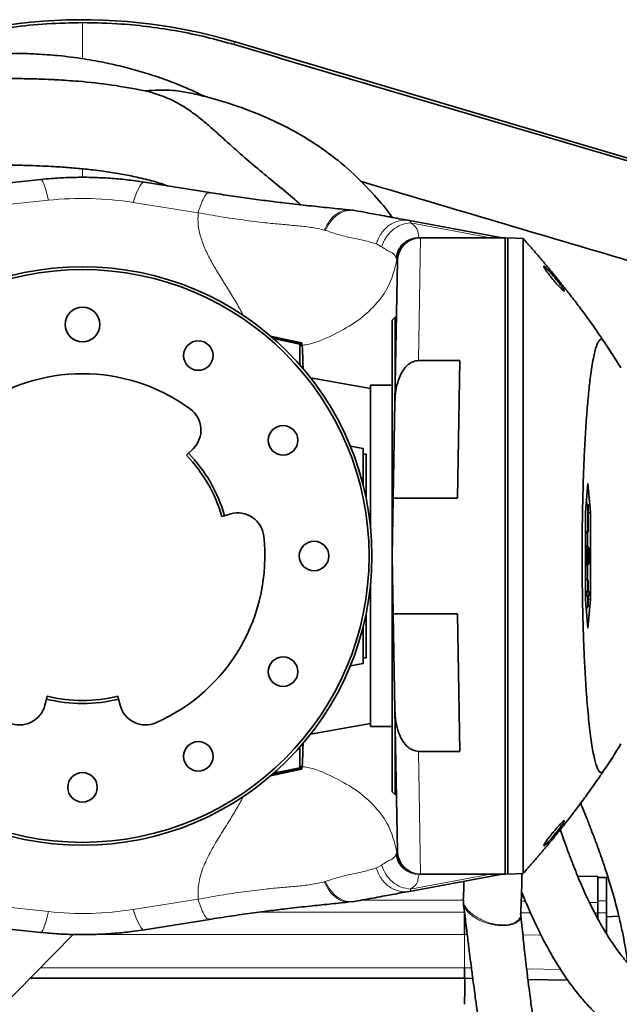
# Model space of a CAD drawing. Header units: millimetres. Extents: x 0 to 11920, y 0 to 8400.
# Tile 11 of 61: x 3173 to 3380, y 3867 to 4207. Entities that reach past the tile are written whole.
import ezdxf

# ---------------------------------------------------------------- set-up
doc = ezdxf.new("R2010")
doc.units = ezdxf.units.MM
doc.header["$LTSCALE"] = 20

msp = doc.modelspace()

# ---------------------------------------------------------------- linework, layer by layer
at = {"color": 8, "linetype": 'Continuous', "lineweight": 18}
for p, q in [((3247.42, 4199.33), (3247.13, 4198.36)), ((3194.71, 4152.48), (3194.71, 4155.42)), ((3182.9, 4144.55), (3164.7, 4142.62)), ((3234.64, 4140.26), (3212.21, 4143.8)), ((3335.13, 4131.71), (3307.98, 4136.75)), ((3278.56, 4134.14), (3278.25, 4134.24)), ((3298.03, 4128.49), (3296.25, 4129.45)), ((3311.5, 4131.58), (3310.81, 4089.13)), ((3311.01, 4131.71), (3311.13, 4131.58)), ((3312.54, 4131.71), (3335.13, 4131.71)), ((3303.19, 4124.32), (3302.97, 4124.77)), ((3270.38, 4095.31), (3259.68, 4097.6)), ((3260.3, 4097.08), (3260.3, 4097.26)), ((3310.81, 3954.04), (3311.5, 3911.58)), ((3259.68, 3945.56), (3270.38, 3947.85)), ((3260.3, 3946.09), (3260.3, 3945.9)), ((3302.97, 3918.39), (3303.19, 3918.84)), ((3296.25, 3913.71), (3298.03, 3914.68)), ((3307.98, 3906.42), (3335.13, 3911.45)), ((3311.13, 3911.58), (3311.01, 3911.45)), ((3335.13, 3911.45), (3312.54, 3911.45)), ((3278.25, 3908.92), (3278.56, 3909.02)), ((3212.21, 3899.37), (3234.64, 3902.9)), ((3326.29, 3902.58), (3291.15, 3902.58)), ((3347.74, 3902.22), (3346.28, 3902.24)), ((3372.71, 3901.78), (3369.82, 3901.83)), ((3372.71, 3902.39), (3375.71, 3902.39)), ((3164.7, 3900.54), (3182.9, 3898.62)), ((3255.6, 3898.42), (3326.71, 3898.42)), ((3346.12, 3898.26), (3349.47, 3898.23)), ((3371.73, 3898.05), (3372.71, 3898.04)), ((3372.71, 3898.22), (3375.71, 3898.22)), ((3191.76, 3890.74), (3191.43, 3890.74)), ((3326.71, 3890.74), (3197.66, 3890.74)), ((3326.71, 3890.74), (3326.71, 3879.18)), ((3327.62, 3890.73), (3326.71, 3890.74)), ((3180.1, 3879.18), (3326.71, 3879.18)), ((3326.71, 3879.18), (3329.08, 3879.14)), ((3348.15, 3878.82), (3359.86, 3878.62))]:
    msp.add_line(p, q, dxfattribs=at)
at = {"color": 7, "linetype": 'Continuous', "lineweight": 35}
for p, q in [((3507.9, 4122.09), (3247.42, 4199.33)), ((3180.28, 4151.73), (3162.08, 4149.81)), ((3238.53, 4147.28), (3216.1, 4150.82)), ((3238.51, 4147.16), (3238.23, 4147.13)), ((3287.42, 4141.1), (3286.5, 4141.11)), ((3288.77, 4140.99), (3287.44, 4141.21)), ((3307.67, 4137.52), (3339.17, 4131.68)), ((3340.71, 4131.58), (3311.5, 4131.58)), ((3339.15, 4131.68), (3339.71, 4131.61)), ((3340.71, 3911.58), (3340.71, 4131.58)), ((3341.71, 4131.55), (3340.71, 4131.48)), ((3341.71, 4131.55), (3341.71, 3911.62)), ((3346.91, 4131.37), (3341.71, 4131.55)), ((3346.9, 4131.37), (3346.91, 4131.37)), ((3302.64, 4074.85), (3303.5, 4123.72)), ((3302.71, 4104.08), (3301.71, 4103.08)), ((3301.71, 4103.08), (3301.71, 3940.08)), ((3303.15, 4104.08), (3302.71, 4104.08)), ((3302.71, 4104.08), (3302.71, 4078.87)), ((3270.4, 4095.32), (3259.67, 4097.61)), ((3270.2, 4095.17), (3260.3, 4097.26)), ((3260.44, 4096.94), (3269.9, 4094.93)), ((3260.7, 4096.72), (3269.8, 4094.84)), ((3270.2, 4095.17), (3270.38, 4095.31)), ((3270.2, 4094.44), (3270.2, 4095.17)), ((3269.8, 4094.84), (3269.9, 4094.93)), ((3269.8, 4094.84), (3269.8, 4087.63)), ((3269.9, 4094.93), (3269.9, 4094.45)), ((3269.9, 4094.45), (3270.2, 4094.44)), ((3377.52, 4091.61), (3376.23, 4093.65)), ((3325.04, 4089.13), (3310.81, 4089.13)), ((3325.04, 4089.13), (3324.21, 4041.58)), ((3294.21, 4079.49), (3273.52, 4083.14)), ((3301.71, 4080.58), (3294.21, 4080.58)), ((3294.21, 4031.57), (3294.21, 4080.58)), ((3302.06, 4041.58), (3302.64, 4074.85)), ((3232.91, 4058.67), (3231.3, 4057.11)), ((3287.24, 4059.52), (3289.71, 4059.08)), ((3291.71, 4058.73), (3289.71, 4059.08)), ((3291.71, 4058.73), (3291.71, 4056.63)), ((3230.59, 4056.41), (3231.3, 4057.11)), ((3291.71, 4056.78), (3292.71, 4056.78)), ((3291.71, 4056.63), (3291.71, 4045.89)), ((3292.71, 4056.78), (3292.71, 4041.48)), ((3369.35, 4046.58), (3368.48, 4036.58)), ((3370.22, 4036.58), (3369.35, 4046.58)), ((3301.71, 4021.58), (3302.06, 4041.58)), ((3302.06, 4041.58), (3324.21, 4041.58)), ((3368.93, 4039.4), (3368.82, 4040.58)), ((3369.3, 4039.22), (3368.72, 4039.42)), ((3369.41, 4039.22), (3368.73, 4039.48)), ((3369.41, 4039.22), (3369.3, 4039.22)), ((3369.3, 4039.22), (3369.3, 4029.95)), ((3369.41, 4029.95), (3369.41, 4039.22)), ((3243.78, 4035.51), (3242.81, 4035.23)), ((3243.78, 4035.51), (3245.94, 4036.12)), ((3368.48, 4036.58), (3368.48, 4006.58)), ((3369.41, 4036.47), (3370.22, 4036.58)), ((3370.22, 4006.58), (3370.22, 4036.58)), ((3369.3, 4029.95), (3368.48, 4029.66)), ((3369.41, 4029.95), (3368.48, 4029.6)), ((3369.19, 4024.85), (3369.19, 4029.86)), ((3369.3, 4029.95), (3369.41, 4029.95)), ((3368.99, 4024.26), (3368.48, 4024.45)), ((3368.88, 4024.26), (3368.48, 4024.4)), ((3368.88, 4024.26), (3368.99, 4024.26)), ((3368.88, 4019.79), (3368.88, 4024.26)), ((3368.99, 4024.26), (3368.99, 4020.59)), ((3369.27, 4023.74), (3368.99, 4023.82)), ((3369.52, 4024.72), (3369.54, 4024.69)), ((3302.06, 4001.58), (3301.71, 4021.58)), ((3369.2, 4021.93), (3368.99, 4021.93)), ((3368.99, 4020.59), (3369.27, 4020.08)), ((3369.76, 4021.64), (3369.3, 4021.64)), ((3368.88, 4019.79), (3368.48, 4019.67)), ((3369.35, 4018.96), (3368.48, 4018.59)), ((3368.61, 4018.39), (3368.6, 4018.64)), ((3369.35, 4018.96), (3368.88, 4019.79)), ((3369.19, 4013.3), (3369.19, 4018.62)), ((3369.37, 4019.97), (3369.35, 4018.96)), ((3369.62, 4019.95), (3369.36, 4020.03)), ((3369.63, 4018.8), (3369.62, 4019.95)), ((3369.41, 4013.22), (3368.48, 4013.57)), ((3369.3, 4013.22), (3368.48, 4013.51)), ((3294.21, 3962.58), (3294.21, 4011.6)), ((3369.3, 4013.22), (3369.3, 4009.22)), ((3369.41, 4013.22), (3369.3, 4013.22)), ((3369.41, 4009.22), (3369.41, 4013.22)), ((3369.3, 4009.22), (3368.48, 4009.51)), ((3368.95, 4009.22), (3368.48, 4009.39)), ((3368.95, 4007.95), (3368.48, 4007.78)), ((3369.3, 4007.95), (3368.48, 4007.66)), ((3368.48, 4006.58), (3369.35, 3996.58)), ((3369.3, 4009.22), (3368.95, 4009.22)), ((3368.95, 4009.22), (3368.95, 4007.95)), ((3368.95, 4007.95), (3369.3, 4007.95)), ((3369.3, 4007.95), (3369.3, 4003.95)), ((3369.35, 3996.58), (3370.22, 4006.58)), ((3369.76, 4009.22), (3369.41, 4009.35)), ((3369.76, 4009.22), (3369.41, 4009.22)), ((3369.41, 4007.95), (3369.76, 4007.95)), ((3369.41, 4003.95), (3369.41, 4007.95)), ((3369.76, 4007.95), (3369.41, 4007.82)), ((3369.41, 4006.7), (3370.22, 4006.58)), ((3369.76, 4007.95), (3369.76, 4009.22)), ((3369.3, 4003.95), (3368.72, 4003.74)), ((3369.41, 4003.95), (3368.73, 4003.69)), ((3368.82, 4002.58), (3368.93, 4003.77)), ((3369.3, 4003.95), (3369.41, 4003.95)), ((3292.71, 4001.68), (3292.71, 3986.38)), ((3324.21, 4001.58), (3302.06, 4001.58)), ((3302.64, 3968.31), (3302.06, 4001.58)), ((3324.21, 4001.58), (3325.04, 3954.04)), ((3291.71, 3997.27), (3291.71, 3986.54)), ((3291.71, 3986.54), (3291.71, 3984.44)), ((3291.71, 3986.38), (3292.71, 3986.38)), ((3289.71, 3984.08), (3287.24, 3983.65)), ((3291.71, 3984.44), (3289.71, 3984.08)), ((3182.24, 3972.13), (3182.49, 3973.1)), ((3206.94, 3973.1), (3207.19, 3972.13)), ((3182.24, 3972.13), (3181.69, 3969.95)), ((3207.74, 3969.95), (3207.19, 3972.13)), ((3303.5, 3919.44), (3302.64, 3968.31)), ((3273.52, 3960.02), (3294.21, 3963.67)), ((3294.21, 3962.58), (3301.71, 3962.58)), ((3302.71, 3964.29), (3302.71, 3939.08)), ((3269.8, 3955.54), (3269.8, 3948.32)), ((3310.81, 3954.04), (3325.04, 3954.04)), ((3269.9, 3948.72), (3270.2, 3948.73)), ((3269.9, 3948.24), (3269.9, 3948.72)), ((3270.2, 3948.73), (3270.2, 3948)), ((3259.67, 3945.55), (3270.4, 3947.85)), ((3270.2, 3948), (3260.3, 3945.9)), ((3260.44, 3946.22), (3269.9, 3948.24)), ((3269.8, 3948.32), (3260.7, 3946.45)), ((3269.8, 3948.32), (3269.9, 3948.24)), ((3270.2, 3948), (3270.38, 3947.85)), ((3301.71, 3940.08), (3302.71, 3939.08)), ((3302.71, 3939.08), (3303.15, 3939.08)), ((3339.17, 3911.48), (3307.67, 3905.64)), ((3340.71, 3911.58), (3311.5, 3911.58)), ((3341.71, 3911.62), (3340.71, 3911.69)), ((3346.91, 3911.8), (3341.71, 3911.62)), ((3346.9, 3911.8), (3346.91, 3911.8)), ((3365.78, 3910.9), (3372.71, 3910.78)), ((3372.71, 3910.78), (3372.71, 3909.6)), ((3372.71, 3910.39), (3375.71, 3910.39)), ((3372.71, 3902.39), (3372.71, 3909.6)), ((3375.71, 3902.39), (3375.71, 3910.39)), ((3286.5, 3902.06), (3287.42, 3902.07)), ((3287.44, 3901.96), (3288.77, 3902.17)), ((3326.29, 3902.57), (3326.33, 3901.57)), ((3372.71, 3901.78), (3372.71, 3902.39)), ((3372.71, 3898.22), (3372.71, 3901.78)), ((3375.71, 3898.22), (3375.71, 3902.39)), ((3372.71, 3896.2), (3372.71, 3898.22)), ((3375.71, 3890.93), (3375.71, 3898.22)), ((3216.1, 3892.35), (3238.53, 3895.88)), ((3238.23, 3896.04), (3238.51, 3896)), ((3375.71, 3896.88), (3379.98, 3897.11)), ((3191.45, 3890.75), (3065.71, 3762.58)), ((3162.08, 3893.36), (3180.28, 3891.44)), ((3326.71, 3890.74), (3326.71, 3890.74)), ((3326.71, 3879.18), (3326.71, 3879.18)), ((3176.57, 3875.58), (3326.71, 3875.58)), ((3326.71, 3875.58), (3329.54, 3875.53)), ((3348.58, 3875.2), (3362.39, 3874.96))]:
    msp.add_line(p, q, dxfattribs=at)
at = {"color": 8, "linetype": 'Continuous', "lineweight": 18, "flags": 128}
for points in [[(3180.28, 4151.73), (3180.4, 4151.72), (3180.7, 4151.49), (3181.03, 4150.98), (3181.38, 4150.19), (3181.74, 4149.14), (3182.12, 4147.84), (3182.51, 4146.31), (3182.9, 4144.55)], [(3216.1, 4150.82), (3215.92, 4150.82), (3215.47, 4150.62), (3214.99, 4150.14), (3214.47, 4149.38), (3213.93, 4148.35), (3213.37, 4147.07), (3212.79, 4145.55), (3212.21, 4143.8)], [(3182.9, 3898.62), (3182.51, 3896.86), (3182.12, 3895.32), (3181.74, 3894.02), (3181.38, 3892.97), (3181.03, 3892.19), (3180.7, 3891.68), (3180.4, 3891.45), (3180.28, 3891.44)], [(3212.21, 3899.37), (3212.79, 3897.62), (3213.37, 3896.09), (3213.93, 3894.81), (3214.47, 3893.79), (3214.99, 3893.03), (3215.47, 3892.55), (3215.92, 3892.35), (3216.1, 3892.35)], [(3353.13, 3890.51), (3352.72, 3890.51), (3346.84, 3890.56)]]:
    msp.add_lwpolyline(points, dxfattribs=at)
at = {"color": 7, "linetype": 'Continuous', "lineweight": 35, "flags": 128}
for points in [[(3369.52, 4024.72), (3369.02, 4024.91), (3368.52, 4025.09)], [(3309.63, 3911.73), (3309.67, 3911.72), (3311.13, 3911.58)]]:
    msp.add_lwpolyline(points, dxfattribs=at)
at = {"color": 7, "linetype": 'Continuous', "lineweight": 35}
for centre, radius in [((3194.71, 4021.58), 100), ((3194.71, 4021.58), 99), ((3194.71, 4101.58), 6), ((3234.71, 4090.86), 5.1), ((3264, 4061.58), 5.1), ((3274.71, 4021.58), 5.1), ((3264, 3981.58), 5.1), ((3234.71, 3952.3), 5.1), ((3194.71, 3941.58), 5.1)]:
    msp.add_circle(centre, radius, dxfattribs=at)
for centre, radius, start, end in [((3194.71, 4021.58), 185.4, 73.4843, 115.0184), ((3311.5, 4123.58), 8, 90, 179), ((3340.27, 4137.58), 6, 259.5, 270), ((3194.71, 4021.58), 63, 53.75, 126.25), ((3226.64, 4065.13), 9, 314.1559, 53.75), ((3194.71, 4021.58), 50, 15.8441, 44.1559), ((3194.71, 4021.58), 51, 15.8441, 44.1559), ((3248.39, 4027.46), 9, 6.25, 105.8441), ((3194.71, 4021.58), 63, 293.75, 6.25), ((3194.71, 4021.58), 50, 255.8441, 284.1559), ((3172.97, 3972.16), 9, 246.25, 345.8441), ((3194.71, 4021.58), 51, 255.8441, 284.1559), ((3216.46, 3972.16), 9, 194.1559, 293.75), ((3311.5, 3919.58), 8, 181, 270), ((3340.27, 3905.58), 6, 90, 100.5)]:
    msp.add_arc(centre, radius, start, end, dxfattribs=at)
at = {"color": 8, "linetype": 'Continuous', "lineweight": 18}
for centre, radius, start, end in [((3311.14, 4123.6), 7.98, 90.0885, 174.8184), ((3335.3, 4131.74), 0.171, 188.5074, 247.1089), ((3311.15, 3919.57), 7.99, 185.1939, 259.0558), ((3335.3, 3911.43), 0.171, 112.8911, 171.4926)]:
    msp.add_arc(centre, radius, start, end, dxfattribs=at)
for centre, major_axis, ratio, start_param, end_param in [((3194.71, 4032.36), (0, 112.81), 0.998128, 6.127187, 6.388264), ((3197.59, 4137.58), (141.63, -5.91), 0.003663, 6.042519, 6.308889), ((3197.59, 3905.58), (141.63, 5.91), 0.003663, 6.257482, 6.523851), ((3194.71, 4010.8), (0, 112.81), 0.998128, 3.036514, 3.297591)]:
    msp.add_ellipse(centre, major_axis=major_axis, ratio=ratio, start_param=start_param, end_param=end_param, dxfattribs=at)
at = {"color": 7, "linetype": 'Continuous', "lineweight": 35}
for centre, major_axis, ratio, start_param, end_param in [((3260.71, 4097.03), (8, -1.7), 0.017073, 1.626786, 1.662552), ((3270.38, 4039.08), (0.01, 56.24), 0.017091, 5.710315, 6.29703), ((3270.38, 4004.09), (-0.01, 56.24), 0.017091, 3.127748, 3.714463), ((3260.71, 3946.14), (8, 1.7), 0.017073, 4.620633, 4.656399), ((2753.81, 3898.42), (572.9, 0), 0.017455, 6.283114, 6.283185), ((3326.64, 3866.58), (0.08, 9), 0.008726, 4.712617, 6.283185)]:
    msp.add_ellipse(centre, major_axis=major_axis, ratio=ratio, start_param=start_param, end_param=end_param, dxfattribs=at)
for points, knots in [([(3118.92, 4189.58), (3123.09, 4191.39), (3132.09, 4195.3), (3145.33, 4199.39), (3158.29, 4202.47), (3170.26, 4204.46), (3182.42, 4205.73), (3190.61, 4205.89), (3194.71, 4205.97)], [0, 0, 0, 0, 0.174217, 0.376812, 0.530914, 0.685679, 0.842491, 1, 1, 1, 1]), ([(3194.71, 4205.97), (3199.22, 4205.87), (3207.01, 4205.71), (3218.04, 4204.57), (3227.81, 4203.06), (3237.54, 4201.04), (3243.93, 4199.26), (3247.13, 4198.36)], [0, 0, 0, 0, 0.254207, 0.43958, 0.625889, 0.812198, 1, 1, 1, 1]), ([(3247.13, 4198.36), (3272.12, 4190.96), (3322.09, 4176.15), (3390.5, 4155.91), (3440.06, 4141.27), (3470.8, 4132.18), (3489.25, 4126.72), (3501.52, 4123.1), (3507.66, 4121.29)], [0, 0, 0, 0, 0.287648, 0.575293, 0.787632, 0.858432, 0.929232, 1, 1, 1, 1]), ([(3237.16, 4180.38), (3234.65, 4181.55), (3230.03, 4183.72), (3223.15, 4186.37), (3216.65, 4188.54), (3210.02, 4190.42), (3202.91, 4192.09), (3194.95, 4193.54), (3186.79, 4194.57), (3178.59, 4195.18), (3170.52, 4195.4), (3161.88, 4195.21), (3152.7, 4194.52), (3143.01, 4193.26), (3132.88, 4191.3), (3123.4, 4188.94), (3117.44, 4186.92), (3114.89, 4186.05)], [0, 0, 0, 0, 0.065008, 0.119533, 0.173297, 0.226334, 0.282059, 0.345873, 0.417913, 0.477394, 0.541581, 0.610504, 0.684186, 0.762646, 0.845894, 0.933931, 1, 1, 1, 1]), ([(3185.61, 4186.2), (3185.05, 4186.23), (3183.04, 4186.35), (3179.33, 4186.47), (3174.22, 4186.6), (3168.33, 4186.66), (3161.57, 4186.66), (3155.06, 4186.58), (3148.87, 4186.4), (3143.05, 4186.13), (3136.64, 4185.74), (3130.4, 4185.34), (3124.32, 4184.9), (3118.48, 4184.29), (3113.31, 4183.53), (3110.14, 4182.87), (3109.03, 4182.64)], [0, 0, 0, 0, 0.021635, 0.07777, 0.143304, 0.219139, 0.306424, 0.40664, 0.47605, 0.550436, 0.631401, 0.721897, 0.789662, 0.866033, 0.95302, 1, 1, 1, 1]), ([(3185.61, 4186.19), (3188.18, 4186.04), (3194.59, 4185.66), (3204.87, 4184.53), (3212.55, 4183.11), (3216.4, 4182.4)], [0, 0, 0, 0, 0.250238, 0.624255, 1, 1, 1, 1]), ([(3216.4, 4182.4), (3217.99, 4182.5), (3221.2, 4182.68), (3226.3, 4182.68), (3229.69, 4182.02), (3231.54, 4181.66)], [0, 0, 0, 0, 0.309948, 0.623873, 1, 1, 1, 1]), ([(3216.4, 4182.4), (3218.74, 4181.74), (3222.4, 4180.69), (3227.03, 4178.51), (3230.61, 4176.4), (3234.08, 4173.9), (3237.47, 4171.13), (3240.8, 4168.2), (3244.92, 4164.48), (3249.96, 4159.96), (3255.96, 4154.85), (3262.01, 4149.85), (3266.8, 4145.98), (3269.41, 4143.61), (3270.11, 4142.98)], [0, 0, 0, 0, 0.113838, 0.178203, 0.243077, 0.309417, 0.376303, 0.440661, 0.505417, 0.61857, 0.732725, 0.845731, 0.958892, 1, 1, 1, 1]), ([(3301.77, 4138.62), (3301.68, 4138.74), (3299.8, 4141.43), (3295.11, 4146.88), (3287.55, 4154.67), (3278.62, 4161.84), (3269.21, 4167.84), (3260.36, 4172.31), (3252.34, 4175.63), (3245.43, 4178.04), (3240.14, 4179.6), (3236.48, 4180.56), (3234.08, 4181.16), (3232.45, 4181.53), (3231.56, 4181.73)], [0, 0, 0, 0, 0.005193, 0.115633, 0.252372, 0.387753, 0.519847, 0.647831, 0.740976, 0.83053, 0.910717, 0.939499, 0.967043, 1, 1, 1, 1]), ([(3110.87, 4152.4), (3111.95, 4152.68), (3114.33, 4153.31), (3117.98, 4154.06), (3121.99, 4154.73), (3126.01, 4155.2), (3130.13, 4155.52), (3134.49, 4155.77), (3139.09, 4155.99), (3143.99, 4156.17), (3148.74, 4156.33), (3153.19, 4156.47), (3158.51, 4156.63), (3164.44, 4156.74), (3170.78, 4156.72), (3176.18, 4156.59), (3180.73, 4156.41), (3184.47, 4156.22), (3187.62, 4156.02), (3190.41, 4155.81), (3193.08, 4155.59), (3195.72, 4155.33), (3198.65, 4155.01), (3202.21, 4154.56), (3206.59, 4153.89), (3211.67, 4152.95), (3217.1, 4151.68), (3221.3, 4150.54), (3223.58, 4149.73), (3224.07, 4149.56)], [0, 0, 0, 0, 0.030951, 0.067992, 0.100761, 0.139382, 0.175446, 0.211065, 0.259364, 0.305105, 0.346769, 0.38501, 0.420445, 0.4839, 0.538439, 0.584951, 0.624188, 0.656958, 0.682005, 0.706061, 0.729169, 0.751371, 0.774422, 0.805297, 0.843748, 0.888449, 0.937966, 0.986692, 1, 1, 1, 1]), ([(3216.1, 4150.82), (3215.03, 4150.98), (3212.05, 4151.42), (3207.13, 4151.97), (3201.33, 4152.37), (3195.53, 4152.53), (3189.73, 4152.44), (3184.64, 4152.16), (3181.5, 4151.85), (3180.28, 4151.73)], [0, 0, 0, 0, 0.090637, 0.252726, 0.414162, 0.57522, 0.73619, 0.897324, 1, 1, 1, 1]), ([(3290.7, 4151.14), (3295.72, 4149.65), (3316.17, 4143.59), (3352.03, 4132.95), (3398.3, 4119.25), (3433.08, 4108.9), (3454.44, 4102.6), (3462.35, 4100.22), (3468.47, 4098.53), (3474.46, 4095.79), (3480.03, 4092), (3484.93, 4087.28), (3488.94, 4081.86), (3492, 4075.79), (3493.96, 4069.43), (3494.82, 4062.89), (3494.65, 4054.25), (3494.71, 4047.52), (3494.71, 4042.95), (3494.71, 4042.71)], [0, 0, 0, 0, 0.062237, 0.25356, 0.444847, 0.636139, 0.685275, 0.709843, 0.734413, 0.760744, 0.787838, 0.81417, 0.841265, 0.867584, 0.894667, 0.919939, 0.945664, 0.99721, 1, 1, 1, 1]), ([(3286.51, 4141.25), (3284.07, 4141.51), (3279.28, 4142.01), (3272.09, 4142.74), (3265.03, 4143.54), (3258.16, 4144.39), (3251.73, 4145.25), (3245.09, 4146.2), (3240.52, 4146.91), (3238.26, 4147.26)], [0, 0, 0, 0, 0.1763381, 0.3464259, 0.5166537, 0.6423791, 0.7646662, 0.8834412, 1, 1, 1, 1]), ([(3288.78, 4141.02), (3290.24, 4140.75), (3293.23, 4140.2), (3297.18, 4139.47), (3300.82, 4138.79), (3304.28, 4138.15), (3306.49, 4137.74), (3307.67, 4137.52)], [0, 0, 0, 0, 0.189711, 0.389469, 0.579995, 0.775125, 1, 1, 1, 1]), ([(3374.89, 4095.63), (3373.91, 4097.1), (3371.74, 4100.32), (3368.5, 4104.82), (3365.74, 4108.52), (3363.83, 4111.02), (3362.65, 4112.54), (3361.88, 4113.53), (3361.4, 4114.14), (3360.97, 4114.68), (3360.47, 4115.32), (3359.91, 4116.01), (3359.23, 4116.86), (3358.47, 4117.8), (3357.63, 4118.82), (3356.79, 4119.85), (3355.95, 4120.87), (3355.09, 4121.9), (3354.24, 4122.91), (3353.38, 4123.93), (3352.51, 4124.95), (3351.64, 4125.96), (3350.79, 4126.95), (3349.96, 4127.91), (3349.13, 4128.85), (3348.3, 4129.79), (3347.55, 4130.64), (3347.1, 4131.15), (3346.9, 4131.37)], [0, 0, 0, 0, 0.027885, 0.061072, 0.087267, 0.100699, 0.110825, 0.117593, 0.120507, 0.122989, 0.128898, 0.136734, 0.146857, 0.166655, 0.192179, 0.223486, 0.26056, 0.303156, 0.35139, 0.405247, 0.464795, 0.530257, 0.602139, 0.676317, 0.756034, 0.841161, 0.931706, 1, 1, 1, 1]), ([(3346.91, 3911.8), (3346.91, 3911.87), (3346.91, 3912.02), (3346.91, 3913.2), (3346.91, 3915.13), (3346.91, 3917.83), (3346.92, 3921.26), (3346.92, 3925.36), (3346.92, 3930.2), (3346.92, 3935.69), (3346.92, 3941.77), (3346.92, 3948.37), (3346.93, 3955.57), (3346.93, 3963.22), (3346.93, 3971.25), (3346.93, 3979.61), (3346.93, 3988.37), (3346.93, 3997.36), (3346.93, 4006.46), (3346.93, 4015.63), (3346.93, 4024.94), (3346.93, 4034.21), (3346.93, 4043.35), (3346.93, 4052.3), (3346.93, 4061.12), (3346.93, 4069.63), (3346.93, 4077.76), (3346.93, 4085.47), (3346.92, 4092.82), (3346.92, 4099.65), (3346.92, 4105.88), (3346.92, 4111.49), (3346.92, 4116.52), (3346.92, 4120.51), (3346.92, 4123.59), (3346.91, 4125.95), (3346.91, 4127.9), (3346.91, 4129.61), (3346.91, 4131.04), (3346.91, 4131.25), (3346.91, 4131.37)], [0, 0, 0, 0, 0.02637, 0.052923, 0.080053, 0.107383, 0.133849, 0.1605, 0.187438, 0.214768, 0.241235, 0.267886, 0.294825, 0.322156, 0.348527, 0.375082, 0.402214, 0.429546, 0.456012, 0.482663, 0.5096, 0.536931, 0.563398, 0.590049, 0.616988, 0.644319, 0.670691, 0.697246, 0.724378, 0.75171, 0.778176, 0.804827, 0.831765, 0.859095, 0.878953, 0.898811, 0.918987, 0.939162, 0.966494, 1, 1, 1, 1]), ([(3356.91, 4117.58), (3357.35, 4117.04), (3358.32, 4115.87), (3359.6, 4114.45), (3360.52, 4113.53), (3361.04, 4113.12), (3361.22, 4113.11), (3361.09, 4113.46), (3360.73, 4114.07), (3360.07, 4115.02), (3359.08, 4116.33), (3357.78, 4117.96), (3356.43, 4119.54), (3355.28, 4120.8), (3354.52, 4121.53), (3354.1, 4121.84), (3354, 4121.75), (3354.18, 4121.34), (3354.62, 4120.62), (3355.42, 4119.48), (3356.26, 4118.38), (3356.8, 4117.71), (3356.91, 4117.58)], [0, 0, 0, 0, 0.067377, 0.145268, 0.19774, 0.240217, 0.282941, 0.320053, 0.356519, 0.397545, 0.459154, 0.521789, 0.596625, 0.660349, 0.70988, 0.750608, 0.791522, 0.828198, 0.865437, 0.917431, 0.983777, 1, 1, 1, 1]), ([(3380.71, 4086.58), (3379.67, 4088.26), (3378.11, 4090.78), (3376.28, 4093.6), (3375.23, 4095.14), (3374.53, 4096.29), (3373.9, 4096.57), (3373.34, 4096.29), (3372.79, 4095.47), (3372.24, 4094.13), (3371.71, 4092.27), (3371.19, 4089.93), (3370.69, 4087.06), (3370.13, 4083.16), (3369.54, 4077.95), (3369.01, 4071.9), (3368.59, 4066.09), (3368.28, 4060.82), (3368.01, 4055.32), (3367.78, 4049.52), (3367.6, 4043.55), (3367.46, 4037.45), (3367.36, 4031.29), (3367.31, 4024.99), (3367.31, 4018.69), (3367.36, 4012.43), (3367.45, 4006.28), (3367.58, 4000.17), (3367.76, 3994.23), (3367.98, 3988.5), (3368.24, 3983.03), (3368.55, 3977.77), (3368.89, 3972.84), (3369.27, 3968.27), (3369.67, 3964.08), (3370.11, 3960.26), (3370.57, 3956.87), (3371.06, 3953.93), (3371.57, 3951.47), (3372.1, 3949.48), (3372.73, 3947.75), (3373.47, 3946.66), (3374.22, 3946.59), (3376.64, 3949.86), (3378.77, 3953.38), (3380.71, 3956.58)], [0, 0, 0, 0, 0.092061, 0.138094, 0.161111, 0.18413, 0.200143, 0.216266, 0.232559, 0.249085, 0.265041, 0.281105, 0.297516, 0.314046, 0.33818, 0.36271, 0.379341, 0.395199, 0.41117, 0.427315, 0.4437, 0.459428, 0.475266, 0.491275, 0.507519, 0.523219, 0.53903, 0.554968, 0.571166, 0.586865, 0.602673, 0.61865, 0.634859, 0.650589, 0.666428, 0.682434, 0.698668, 0.714576, 0.730594, 0.746779, 0.763193, 0.787367, 0.811923, 0.828558, 1, 1, 1, 1]), ([(3310.81, 4089.13), (3310.16, 4089.05), (3308.86, 4088.89), (3306.9, 4087.6), (3305.32, 4085.68), (3304.14, 4083.32), (3303.32, 4080.78), (3302.78, 4077.94), (3302.69, 4075.88), (3302.64, 4074.85)], [0, 0, 0, 0, 0.108561, 0.216358, 0.382298, 0.518813, 0.655625, 0.827731, 1, 1, 1, 1]), ([(3369.55, 4024.72), (3369.38, 4024.78), (3369.05, 4024.9), (3368.71, 4025.02), (3368.54, 4025.08)], [0, 0, 0, 0, 0.5, 1, 1, 1, 1]), ([(3369.2, 4021.93), (3369.21, 4022.25), (3369.21, 4022.87), (3369.25, 4023.45), (3369.27, 4023.7), (3369.27, 4023.74)], [0, 0, 0, 0, 0.466679, 0.904906, 1, 1, 1, 1]), ([(3369.27, 4023.74), (3369.3, 4024), (3369.36, 4024.5), (3369.45, 4024.7), (3369.51, 4024.72), (3369.52, 4024.72)], [0, 0, 0, 0, 0.415709, 0.827215, 1, 1, 1, 1]), ([(3369.68, 4024.39), (3369.71, 4024.2), (3369.77, 4023.89), (3369.83, 4023.16), (3369.86, 4022.41), (3369.86, 4021.91), (3369.86, 4021.68)], [0, 0, 0, 0, 0.3603087, 0.5857424, 0.8116391, 1, 1, 1, 1]), ([(3369.27, 4020.08), (3369.26, 4020.28), (3369.25, 4020.57), (3369.23, 4020.96), (3369.21, 4021.34), (3369.21, 4021.68), (3369.2, 4021.9), (3369.2, 4021.93)], [0, 0, 0, 0, 0.336468, 0.504707, 0.673364, 0.955451, 1, 1, 1, 1]), ([(3369.51, 4023.41), (3369.49, 4023.4), (3369.45, 4023.38), (3369.39, 4023.16), (3369.34, 4022.73), (3369.31, 4022.19), (3369.31, 4021.78), (3369.3, 4021.57)], [0, 0, 0, 0, 0.1870548, 0.4425097, 0.6293932, 0.8170007, 1, 1, 1, 1]), ([(3369.3, 4021.57), (3369.31, 4021.33), (3369.31, 4020.84), (3369.34, 4020.31), (3369.36, 4020.05), (3369.37, 4019.97)], [0, 0, 0, 0, 0.396428, 0.8059232, 1, 1, 1, 1]), ([(3369.76, 4021.64), (3369.76, 4021.84), (3369.76, 4022.22), (3369.72, 4022.73), (3369.67, 4023.16), (3369.6, 4023.4), (3369.55, 4023.42), (3369.53, 4023.43)], [0, 0, 0, 0, 0.164392, 0.315549, 0.506379, 0.753182, 1, 1, 1, 1]), ([(3369.62, 4019.95), (3369.64, 4020.04), (3369.69, 4020.19), (3369.73, 4020.66), (3369.76, 4021.14), (3369.76, 4021.47), (3369.76, 4021.64)], [0, 0, 0, 0, 0.346231, 0.612217, 0.807114, 1, 1, 1, 1]), ([(3369.86, 4021.68), (3369.86, 4021.34), (3369.85, 4020.7), (3369.81, 4019.87), (3369.75, 4019.26), (3369.69, 4018.94), (3369.65, 4018.84), (3369.63, 4018.8)], [0, 0, 0, 0, 0.238585, 0.446498, 0.654079, 0.871929, 1, 1, 1, 1]), ([(3369.63, 4018.8), (3369.46, 4018.73), (3369.12, 4018.59), (3368.78, 4018.46), (3368.61, 4018.39)], [0, 0, 0, 0, 0.499984, 1, 1, 1, 1]), ([(3302.64, 3968.31), (3302.72, 3966.98), (3302.86, 3964.27), (3303.78, 3960.67), (3305.2, 3957.63), (3306.89, 3955.58), (3308.85, 3954.28), (3310.16, 3954.12), (3310.81, 3954.04)], [0, 0, 0, 0, 0.2236504, 0.4531148, 0.6170388, 0.7819304, 0.8915573, 1, 1, 1, 1]), ([(3375.46, 3948.38), (3375.86, 3948.97), (3376.59, 3950.04), (3377.28, 3951.14), (3377.58, 3951.63)], [0, 0, 0, 0, 0.5565667, 1, 1, 1, 1]), ([(3347.04, 3911.95), (3347.07, 3911.99), (3347.24, 3912.18), (3347.59, 3912.58), (3348.1, 3913.14), (3348.62, 3913.73), (3349.16, 3914.35), (3349.72, 3914.98), (3350.28, 3915.63), (3350.85, 3916.28), (3351.43, 3916.95), (3352.02, 3917.64), (3352.62, 3918.35), (3353.23, 3919.06), (3353.83, 3919.77), (3354.4, 3920.45), (3354.94, 3921.09), (3355.42, 3921.66), (3355.89, 3922.23), (3356.34, 3922.76), (3356.76, 3923.28), (3357.31, 3923.94), (3358.14, 3924.96), (3359.38, 3926.49), (3360.98, 3928.5), (3363.14, 3931.24), (3365.86, 3934.79), (3369.15, 3939.24), (3372.19, 3943.49), (3374.06, 3946.29), (3374.75, 3947.33)], [0, 0, 0, 0, 0.019346, 0.119761, 0.213599, 0.300867, 0.380987, 0.453491, 0.515604, 0.572069, 0.623078, 0.668697, 0.708923, 0.742009, 0.770179, 0.793395, 0.807561, 0.818982, 0.827758, 0.834144, 0.836643, 0.840374, 0.847887, 0.858373, 0.872386, 0.889853, 0.915247, 0.945303, 0.979811, 1, 1, 1, 1]), ([(3366.84, 3936.14), (3366.94, 3935.88), (3367.68, 3934.08), (3368.87, 3931.06), (3370.36, 3927.23), (3371.48, 3924.26), (3372.31, 3922.03), (3372.89, 3920.44), (3373.33, 3919.21), (3373.72, 3918.11), (3374.21, 3916.73), (3374.86, 3914.81), (3375.66, 3912.42), (3376.52, 3909.72), (3377.39, 3906.84), (3378.27, 3903.78), (3379.32, 3899.9), (3380.43, 3895.33), (3381.48, 3890.49), (3382.29, 3886.1), (3382.8, 3882.98), (3383, 3881.32), (3383.05, 3880.93)], [0, 0, 0, 0, 0.010918, 0.076955, 0.133854, 0.181422, 0.212172, 0.23706, 0.256079, 0.271115, 0.29205, 0.326408, 0.36931, 0.416959, 0.469122, 0.52514, 0.58454, 0.684412, 0.785826, 0.879518, 0.971573, 1, 1, 1, 1]), ([(3356.91, 3925.58), (3356.47, 3925.03), (3355.68, 3924.04), (3354.77, 3922.78), (3354.22, 3921.9), (3354, 3921.42), (3354.1, 3921.33), (3354.43, 3921.56), (3355.06, 3922.14), (3356, 3923.14), (3357.27, 3924.6), (3358.69, 3926.32), (3359.93, 3927.95), (3360.73, 3929.1), (3361.13, 3929.76), (3361.21, 3930.07), (3361.01, 3930.02), (3360.55, 3929.66), (3359.72, 3928.84), (3358.53, 3927.53), (3357.53, 3926.35), (3356.99, 3925.69), (3356.91, 3925.58)], [0, 0, 0, 0, 0.06748, 0.121777, 0.165342, 0.209173, 0.246937, 0.283443, 0.323957, 0.383987, 0.445009, 0.518612, 0.596, 0.644069, 0.684169, 0.724445, 0.760732, 0.798002, 0.85088, 0.918418, 0.986966, 1, 1, 1, 1]), ([(3386.89, 3876.95), (3386.21, 3877.57), (3384.37, 3879.25), (3381.6, 3882.5), (3378.31, 3886.87), (3375.14, 3891.8), (3372.21, 3897.02), (3370.03, 3901.34), (3368.5, 3904.61), (3367.44, 3906.98), (3366.43, 3909.3), (3365.34, 3911.94), (3364.04, 3915.21), (3362.54, 3919.18), (3361.09, 3923.2), (3360.16, 3925.93), (3359.78, 3927.07)], [0, 0, 0, 0, 0.058302, 0.157482, 0.251519, 0.36905, 0.475331, 0.564094, 0.615229, 0.656383, 0.693079, 0.739444, 0.796423, 0.864388, 0.943741, 1, 1, 1, 1]), ([(3346.47, 3911.78), (3346.48, 3910.96), (3346.5, 3909.66), (3346.51, 3908.41), (3346.49, 3908.04), (3346.49, 3908.02)], [0, 0, 0, 0, 0.6219023, 0.975207, 1, 1, 1, 1]), ([(3326.5, 3909.13), (3326.48, 3908.48), (3326.42, 3906.27), (3326.33, 3904.14), (3326.26, 3902.63)], [0, 0, 0, 0, 0.2935197, 1, 1, 1, 1]), ([(3346.1, 3897.79), (3346.21, 3900.37), (3346.36, 3903.72), (3346.46, 3907.21), (3346.48, 3908.02)], [0, 0, 0, 0, 0.768151, 1, 1, 1, 1]), ([(3307.67, 3905.64), (3306.68, 3905.46), (3304.8, 3905.11), (3301.96, 3904.58), (3299.04, 3904.05), (3295.91, 3903.46), (3292.47, 3902.83), (3289.99, 3902.37), (3288.78, 3902.14)], [0, 0, 0, 0, 0.189378, 0.358576, 0.507785, 0.679175, 0.843021, 1, 1, 1, 1]), ([(3346.4, 3905.45), (3346.59, 3904.98), (3347.17, 3903.55), (3348.08, 3901.39), (3349.18, 3898.86), (3350.34, 3896.27), (3351.76, 3893.25), (3353.74, 3889.25), (3356.39, 3884.28), (3359.85, 3878.49), (3363.62, 3873.03), (3367.57, 3868.07), (3371.64, 3863.68), (3375.84, 3859.8), (3378.82, 3857.66), (3380.14, 3856.7)], [0, 0, 0, 0, 0.023177, 0.071182, 0.109205, 0.152231, 0.205023, 0.267431, 0.365337, 0.47727, 0.599312, 0.697512, 0.80151, 0.911415, 1, 1, 1, 1]), ([(3238.26, 3895.9), (3240.81, 3896.3), (3245.9, 3897.09), (3253.11, 3898.1), (3259.78, 3898.98), (3266.53, 3899.8), (3273.22, 3900.54), (3279.9, 3901.22), (3284.3, 3901.68), (3286.51, 3901.91)], [0, 0, 0, 0, 0.131608, 0.26196, 0.391299, 0.517328, 0.681665, 0.84046, 1, 1, 1, 1]), ([(3326.29, 3901.81), (3326.55, 3899.58), (3327.06, 3895.35), (3327.77, 3889.53), (3328.4, 3884.47), (3329, 3879.7), (3329.57, 3875.33), (3330.08, 3871.45), (3330.48, 3868.49), (3330.8, 3866.23), (3331.12, 3863.9), (3331.51, 3861.21), (3331.95, 3858.2), (3332.4, 3855.24), (3332.86, 3852.23), (3333.4, 3848.93), (3333.97, 3845.62), (3334.57, 3842.42), (3335.17, 3839.41), (3335.82, 3836.52), (3336.52, 3833.81), (3336.99, 3832.42), (3337.23, 3831.7)], [0, 0, 0, 0, 0.064397, 0.122272, 0.174006, 0.219921, 0.272924, 0.316408, 0.350755, 0.376248, 0.397346, 0.436395, 0.477617, 0.514962, 0.557537, 0.607016, 0.665728, 0.71946, 0.779392, 0.845815, 0.919157, 1, 1, 1, 1]), ([(3326.71, 3890.74), (3326.71, 3891.2), (3326.71, 3892.43), (3326.7, 3895.05), (3326.71, 3897.3), (3326.71, 3898.42)], [0, 0, 0, 0, 0.230467, 0.615234, 1, 1, 1, 1]), ([(3354.78, 3840.89), (3354.7, 3841.03), (3354.56, 3841.31), (3354.22, 3842.38), (3353.84, 3843.81), (3353.42, 3845.51), (3352.96, 3847.52), (3352.48, 3849.76), (3352.01, 3852.2), (3351.57, 3854.57), (3351.23, 3856.58), (3350.95, 3858.25), (3350.74, 3859.58), (3350.54, 3860.87), (3350.33, 3862.28), (3350.07, 3864.05), (3349.73, 3866.4), (3349.32, 3869.43), (3348.82, 3873.22), (3348.25, 3877.87), (3347.6, 3883.5), (3346.86, 3890.22), (3346.35, 3895.25), (3346.08, 3897.92)], [0, 0, 0, 0, 0.0788111, 0.15034, 0.2151224, 0.2735672, 0.3259716, 0.3832824, 0.4317141, 0.4724462, 0.5088844, 0.5309538, 0.5512541, 0.5697887, 0.5877138, 0.6118464, 0.6433552, 0.6823464, 0.7289986, 0.7835916, 0.8465379, 0.9184155, 1, 1, 1, 1]), ([(3346.11, 3897.69), (3346.11, 3897.69), (3346.11, 3897.69), (3346.11, 3897.73), (3346.11, 3897.76)], [0, 0, 0, 0, 0.272355, 1, 1, 1, 1]), ([(3341.09, 3893.93), (3340.32, 3893.9), (3339.02, 3893.85), (3337.59, 3894.07), (3337.01, 3894.17)], [0, 0, 0, 0, 0.589934, 1, 1, 1, 1]), ([(3180.28, 3891.44), (3181.35, 3891.33), (3184.34, 3891.03), (3189.28, 3890.74), (3195.08, 3890.63), (3200.88, 3890.77), (3206.67, 3891.16), (3211.75, 3891.7), (3214.87, 3892.17), (3216.1, 3892.35)], [0, 0, 0, 0, 0.089982, 0.251309, 0.412326, 0.573313, 0.734504, 0.896142, 1, 1, 1, 1]), ([(3326.71, 3875.58), (3326.71, 3875.62), (3326.71, 3875.74), (3326.7, 3876.81), (3326.71, 3878.39), (3326.71, 3879.18)], [0, 0, 0, 0, 0.230467, 0.615234, 1, 1, 1, 1])]:
    msp.add_open_spline(points, degree=3, knots=knots, dxfattribs=at)
at = {"color": 8, "linetype": 'Continuous', "lineweight": 18}
for points, knots in [([(3194.71, 4205.97), (3194.71, 4205.12), (3194.71, 4203.45), (3194.71, 4200.9), (3194.71, 4198.37), (3194.71, 4195.91), (3194.71, 4194.26), (3194.71, 4193.48)], [0, 0, 0, 0, 0.212617, 0.420349, 0.62318, 0.821104, 1, 1, 1, 1]), ([(3238.23, 4147.13), (3238.13, 4147.13), (3237.74, 4147.14), (3236.91, 4145.97), (3235.81, 4143.75), (3235.03, 4141.42), (3234.64, 4140.26)], [0, 0, 0, 0, 0.113952, 0.409301, 0.704651, 1, 1, 1, 1]), ([(3250.21, 4104.64), (3250.05, 4105), (3249.2, 4106.89), (3247.21, 4110.22), (3244.47, 4114.69), (3241.71, 4119.06), (3239.19, 4123.35), (3237.05, 4127.57), (3235.45, 4131.79), (3234.53, 4136.03), (3234.6, 4138.86), (3234.64, 4140.26)], [0, 0, 0, 0, 0.030063, 0.158218, 0.288213, 0.418437, 0.539936, 0.659004, 0.774999, 0.888154, 1, 1, 1, 1]), ([(3278.25, 4134.24), (3276.73, 4134.58), (3273.71, 4135.26), (3268.66, 4135.77), (3263.38, 4136.23), (3257.26, 4136.82), (3250.34, 4137.69), (3242.57, 4138.79), (3237.27, 4139.77), (3234.64, 4140.26)], [0, 0, 0, 0, 0.130135, 0.257244, 0.383181, 0.510387, 0.67801, 0.840084, 1, 1, 1, 1]), ([(3286.5, 4141.11), (3286.14, 4141.13), (3284.8, 4141.21), (3282.51, 4140.01), (3279.96, 4137.67), (3278.81, 4135.36), (3278.25, 4134.24)], [0, 0, 0, 0, 0.111569, 0.412603, 0.713637, 1, 1, 1, 1]), ([(3288.78, 4141.02), (3287.84, 4141.08), (3285.92, 4141.2), (3283.01, 4139.84), (3280.39, 4137.48), (3279.16, 4135.24), (3278.56, 4134.14)], [0, 0, 0, 0, 0.24402, 0.5, 0.75598, 1, 1, 1, 1]), ([(3307.67, 4137.52), (3307.11, 4137.59), (3305.95, 4137.74), (3304.15, 4137.52), (3302.34, 4136.93), (3300.62, 4135.95), (3299.08, 4134.63), (3297.82, 4133.04), (3296.84, 4131.31), (3296.45, 4130.06), (3296.25, 4129.45)], [0, 0, 0, 0, 0.117462, 0.241155, 0.369381, 0.5, 0.630619, 0.758845, 0.882538, 1, 1, 1, 1]), ([(3298.03, 4128.49), (3298.45, 4129.55), (3299.31, 4131.73), (3301.73, 4134.37), (3304.72, 4136.23), (3306.91, 4136.58), (3307.98, 4136.75)], [0, 0, 0, 0, 0.243528, 0.5, 0.756472, 1, 1, 1, 1]), ([(3307.67, 4137.52), (3307.77, 4137.47), (3307.98, 4137.38), (3307.98, 4136.96), (3307.98, 4136.75)], [0, 0, 0, 0, 0.507453, 1, 1, 1, 1]), ([(3307.98, 4136.75), (3308.31, 4136.54), (3309.01, 4136.11), (3309.72, 4135.43), (3310.22, 4134.72), (3310.46, 4134.11), (3310.58, 4133.57), (3310.67, 4133.06), (3310.76, 4132.55), (3310.86, 4132.1), (3310.96, 4131.83), (3311.01, 4131.71)], [0, 0, 0, 0, 0.1258203, 0.2621611, 0.4100076, 0.5430782, 0.6261209, 0.7327311, 0.8411195, 0.9299494, 1, 1, 1, 1]), ([(3296.25, 4129.45), (3295.06, 4129.81), (3292.68, 4130.53), (3288.27, 4131.4), (3283.51, 4132.5), (3280.21, 4133.59), (3278.56, 4134.14)], [0, 0, 0, 0, 0.2503141, 0.4994103, 0.7486056, 1, 1, 1, 1]), ([(3302.97, 4124.77), (3303.19, 4125.67), (3303.64, 4127.54), (3305.56, 4129.85), (3308.14, 4131.42), (3310.07, 4131.62), (3311.01, 4131.71)], [0, 0, 0, 0, 0.2415318, 0.5, 0.7584682, 1, 1, 1, 1]), ([(3302.97, 4124.77), (3302.78, 4125.18), (3302.4, 4125.99), (3301.29, 4126.58), (3299.8, 4127.25), (3298.62, 4128.07), (3298.03, 4128.49)], [0, 0, 0, 0, 0.255004, 0.506703, 0.754171, 1, 1, 1, 1]), ([(3303.36, 4124.14), (3302.51, 4120.66), (3301.08, 4114.83), (3295.4, 4107.54), (3288.96, 4101.97), (3280.92, 4097.71), (3274.52, 4094.84), (3270.59, 4094.42), (3269.96, 4094.35)], [0, 0, 0, 0, 0.260652, 0.435334, 0.61366, 0.791986, 0.966668, 1, 1, 1, 1]), ([(3303.36, 4124.14), (3303.36, 4124.14), (3303.32, 4124.2), (3303.26, 4124.26), (3303.19, 4124.32)], [0, 0, 0, 0, 0.000022, 1, 1, 1, 1]), ([(3303.5, 4123.72), (3303.5, 4123.72), (3303.5, 4123.86), (3303.45, 4124), (3303.36, 4124.14), (3303.36, 4124.14)], [0, 0, 0, 0, 0.000011, 0.999989, 1, 1, 1, 1]), ([(3303.36, 3919.02), (3302.51, 3922.51), (3301.08, 3928.34), (3295.4, 3935.62), (3288.96, 3941.2), (3280.91, 3945.44), (3274.74, 3948.26), (3271.06, 3948.69), (3270.67, 3948.73)], [0, 0, 0, 0, 0.2639795, 0.4408909, 0.6214921, 0.8020933, 0.9790047, 1, 1, 1, 1]), ([(3234.64, 3902.9), (3234.62, 3904.69), (3234.58, 3908.31), (3236.21, 3913.72), (3238.74, 3919.07), (3241.89, 3924.41), (3245.04, 3929.37), (3247.81, 3933.97), (3249.54, 3936.91), (3250.22, 3938.48), (3250.28, 3938.61)], [0, 0, 0, 0, 0.1420878, 0.2870828, 0.4370286, 0.5911381, 0.7470981, 0.8690705, 0.9891173, 1, 1, 1, 1]), ([(3298.03, 3914.68), (3298.62, 3915.1), (3299.81, 3915.93), (3301.3, 3916.6), (3302.41, 3917.19), (3302.78, 3917.99), (3302.97, 3918.39)], [0, 0, 0, 0, 0.249059, 0.496537, 0.746063, 1, 1, 1, 1]), ([(3302.97, 3918.39), (3303.19, 3917.49), (3303.64, 3915.63), (3305.56, 3913.32), (3308.14, 3911.75), (3310.07, 3911.55), (3311.01, 3911.45)], [0, 0, 0, 0, 0.2415318, 0.5, 0.7584682, 1, 1, 1, 1]), ([(3303.19, 3918.84), (3303.26, 3918.9), (3303.32, 3918.96), (3303.36, 3919.02), (3303.36, 3919.02)], [0, 0, 0, 0, 0.999978, 1, 1, 1, 1]), ([(3303.36, 3919.02), (3303.36, 3919.02), (3303.45, 3919.16), (3303.5, 3919.31), (3303.5, 3919.44), (3303.5, 3919.44)], [0, 0, 0, 0, 0.000011, 0.999989, 1, 1, 1, 1]), ([(3298.03, 3914.68), (3298.45, 3913.62), (3299.31, 3911.43), (3301.73, 3908.79), (3304.72, 3906.93), (3306.91, 3906.59), (3307.98, 3906.42)], [0, 0, 0, 0, 0.243528, 0.5, 0.756472, 1, 1, 1, 1]), ([(3278.56, 3909.02), (3280.21, 3909.57), (3283.5, 3910.66), (3288.25, 3911.76), (3292.66, 3912.63), (3295.05, 3913.35), (3296.25, 3913.71)], [0, 0, 0, 0, 0.25075, 0.4993, 0.748338, 1, 1, 1, 1]), ([(3296.25, 3913.71), (3296.45, 3913.11), (3296.84, 3911.86), (3297.82, 3910.12), (3299.08, 3908.54), (3300.62, 3907.22), (3302.34, 3906.23), (3304.15, 3905.65), (3305.95, 3905.42), (3307.11, 3905.57), (3307.67, 3905.64)], [0, 0, 0, 0, 0.117462, 0.241155, 0.369381, 0.5, 0.630619, 0.758845, 0.882538, 1, 1, 1, 1]), ([(3311.01, 3911.45), (3310.93, 3911.2), (3310.73, 3910.61), (3310.63, 3909.77), (3310.44, 3908.87), (3309.99, 3908.04), (3309.22, 3907.19), (3308.38, 3906.67), (3307.98, 3906.42)], [0, 0, 0, 0, 0.148522, 0.351785, 0.496837, 0.679926, 0.847116, 1, 1, 1, 1]), ([(3234.64, 3902.9), (3237.29, 3903.39), (3242.65, 3904.39), (3250.44, 3905.52), (3257.36, 3906.38), (3263.43, 3906.95), (3268.69, 3907.4), (3273.72, 3907.9), (3276.73, 3908.58), (3278.25, 3908.92)], [0, 0, 0, 0, 0.161242, 0.325566, 0.492071, 0.618125, 0.743297, 0.869958, 1, 1, 1, 1]), ([(3278.25, 3908.92), (3278.81, 3907.8), (3279.96, 3905.5), (3282.51, 3903.16), (3284.8, 3901.95), (3286.14, 3902.04), (3286.5, 3902.06)], [0, 0, 0, 0, 0.2863633, 0.5873971, 0.8884309, 1, 1, 1, 1]), ([(3278.56, 3909.02), (3279.16, 3907.93), (3280.39, 3905.68), (3283.01, 3903.33), (3285.92, 3901.96), (3287.84, 3902.08), (3288.78, 3902.14)], [0, 0, 0, 0, 0.24402, 0.5, 0.75598, 1, 1, 1, 1]), ([(3307.98, 3906.42), (3307.98, 3906.21), (3307.98, 3905.78), (3307.77, 3905.69), (3307.67, 3905.64)], [0, 0, 0, 0, 0.492547, 1, 1, 1, 1]), ([(3234.64, 3902.9), (3235.03, 3901.74), (3235.81, 3899.42), (3236.91, 3897.2), (3237.74, 3896.02), (3238.13, 3896.03), (3238.23, 3896.04)], [0, 0, 0, 0, 0.295368, 0.590737, 0.886105, 1, 1, 1, 1]), ([(3326.36, 3902.62), (3326.33, 3902.5), (3326.15, 3901.8), (3326.74, 3900.57), (3327.78, 3899.17), (3328.93, 3898.07), (3330.36, 3897.03), (3331.98, 3896.07), (3333.75, 3895.29), (3335.43, 3894.63), (3336.57, 3894.43), (3337.08, 3894.34)], [0, 0, 0, 0, 0.041867, 0.238363, 0.345998, 0.457574, 0.570139, 0.686929, 0.796134, 0.908943, 1, 1, 1, 1]), ([(3337.01, 3894.17), (3337.01, 3894.17), (3336.46, 3894.19), (3335.29, 3894.35), (3333.53, 3894.91), (3331.77, 3895.64), (3330.16, 3896.56), (3328.8, 3897.57), (3327.71, 3898.66), (3326.7, 3900), (3326.49, 3900.97), (3326.35, 3901.57)], [0, 0, 0, 0, 0.000004, 0.102464, 0.220509, 0.342789, 0.461518, 0.584433, 0.696245, 0.811673, 1, 1, 1, 1]), ([(3341.09, 3893.93), (3341.21, 3893.96), (3342.27, 3894.22), (3344.05, 3894.67), (3345.46, 3895.87), (3346.11, 3896.97), (3346.02, 3897.59), (3345.99, 3897.79)], [0, 0, 0, 0, 0.037976, 0.359561, 0.682974, 0.895367, 1, 1, 1, 1]), ([(3337.08, 3894.34), (3337.07, 3894.31), (3337.05, 3894.25), (3337.02, 3894.19), (3337.01, 3894.16)], [0, 0, 0, 0, 0.500051, 1, 1, 1, 1]), ([(3346.01, 3897.14), (3346.03, 3896.98), (3346.11, 3896.4), (3345.46, 3895.38), (3344.27, 3894.49), (3342.64, 3894.02), (3341.61, 3893.88), (3341.09, 3893.81)], [0, 0, 0, 0, 0.080707, 0.29927, 0.631586, 0.812745, 1, 1, 1, 1]), ([(3341.09, 3893.81), (3341.09, 3893.83), (3341.09, 3893.87), (3341.09, 3893.91), (3341.09, 3893.93)], [0, 0, 0, 0, 0.49998, 1, 1, 1, 1])]:
    msp.add_open_spline(points, degree=3, knots=knots, dxfattribs=at)

doc.saveas('drawing.dxf')
